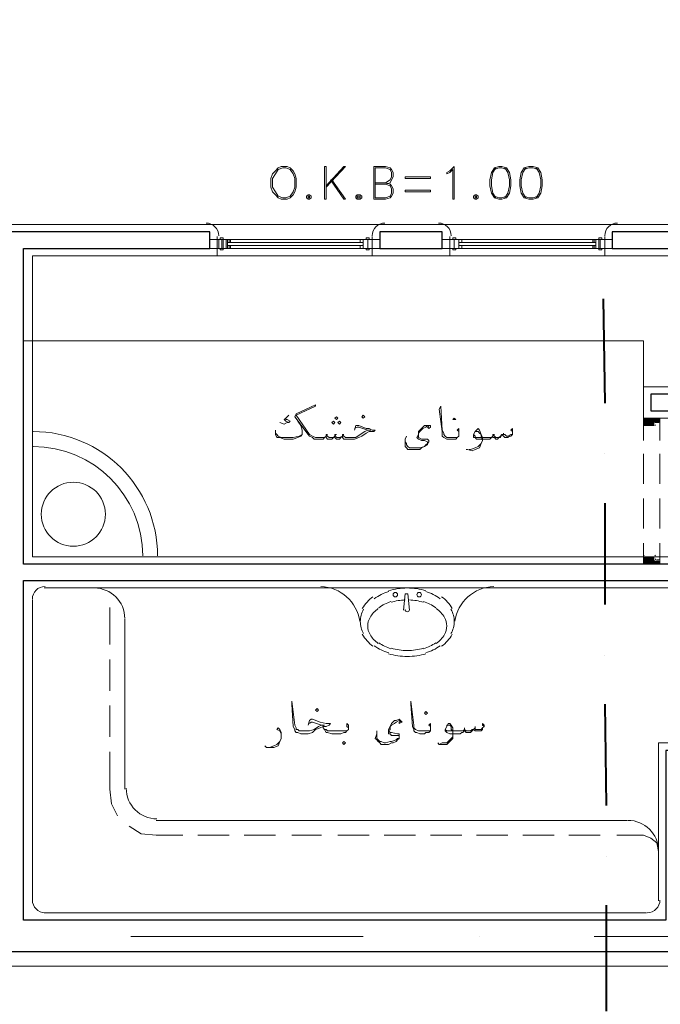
# Model space of a CAD drawing. Header units: metres. Extents: x -35.1 to 33.7, y -25.5 to 18.2.
# Tile 25 of 36: x 7.6 to 11.8, y -19.2 to -12.8. Entities that reach past the tile are written whole.
import ezdxf

# ---------------------------------------------------------------- set-up
doc = ezdxf.new("R2010")
doc.units = ezdxf.units.M
doc.header["$MEASUREMENT"] = 0
for name, color, linetype in [('PDF_ax', 7, 'Continuous'), ('PDF_door', 7, 'Continuous'), ('PDF_furn', 7, 'Continuous'), ('PDF_khatchin', 7, 'Continuous'), ('PDF_Layer5', 7, 'Continuous'), ('PDF_SECTION', 7, 'Continuous'), ('PDF_textt', 7, 'Continuous'), ('PDF_wall', 7, 'Continuous'), ('PDF_WIN', 7, 'Continuous')]:
    doc.layers.add(name, color=color, linetype=linetype)

msp = doc.modelspace()

# ---------------------------------------------------------------- linework, layer by layer
at = {"layer": 'PDF_ax', "lineweight": 9}
for points in [[(8.1554, -14.3244), (9.6579, -14.3244)], [(10.4091, -14.3244), (10.4091, -14.3244)], [(11.1604, -14.3244), (12.6532, -14.3244)], [(8.3384, -18.774), (9.8409, -18.774)], [(10.5921, -18.774), (10.5921, -18.774)], [(11.3337, -18.774), (12.8362, -18.774)]]:
    msp.add_lwpolyline(points, dxfattribs=at)
at = {"layer": 'PDF_door', "lineweight": 18}
for points in [[(11.7575, -15.4416), (11.7575, -15.4223), (11.6516, -15.4223), (11.6516, -15.4705), (11.719, -15.4705), (11.719, -15.4512)], [(11.7286, -15.4512), (11.7479, -15.4512)], [(11.6516, -15.4705), (11.6516, -15.4705)], [(11.7575, -16.3469), (11.7575, -16.3662), (11.6516, -16.3662), (11.6516, -16.318), (11.719, -16.318), (11.719, -16.3373)], [(11.7286, -16.3469), (11.7479, -16.3469)]]:
    msp.add_lwpolyline(points, dxfattribs=at)
at = {"layer": 'PDF_door', "lineweight": 0}
for points in [[(11.6516, -15.4512), (11.6708, -15.4705), (11.719, -15.4223), (11.7479, -15.4512), (11.7575, -15.4416)], [(11.6516, -15.4416), (11.6708, -15.4223), (11.719, -15.4705), (11.6612, -15.4223), (11.6516, -15.4319), (11.6901, -15.4705), (11.7479, -15.4223), (11.6997, -15.4705), (11.6516, -15.4223), (11.7094, -15.4705), (11.719, -15.4512), (11.6901, -15.4223), (11.6516, -15.4608), (11.6612, -15.4705), (11.7094, -15.4223), (11.6516, -15.4705), (11.6997, -15.4223), (11.7286, -15.4512), (11.7094, -15.4223), (11.7383, -15.4512), (11.7575, -15.4319), (11.7479, -15.4223), (11.7575, -15.4223), (11.7286, -15.4512)], [(11.6516, -15.4512), (11.6805, -15.4223), (11.6516, -15.4512)], [(11.6516, -15.4223), (11.6516, -15.4223)], [(11.6516, -15.4416), (11.6805, -15.4705), (11.6516, -15.4416)], [(11.719, -15.4705), (11.6805, -15.4223), (11.719, -15.4608), (11.7094, -15.4705)], [(11.6516, -16.3469), (11.6805, -16.318), (11.6516, -16.3565), (11.6901, -16.318), (11.7479, -16.3662), (11.7286, -16.3469), (11.7575, -16.3662), (11.7479, -16.3662), (11.7575, -16.3565)], [(11.719, -16.3276), (11.7094, -16.318), (11.719, -16.3373), (11.6901, -16.3662), (11.6516, -16.3276), (11.6612, -16.318), (11.7094, -16.3662), (11.6516, -16.318), (11.6997, -16.3662), (11.7286, -16.3469), (11.7094, -16.3662), (11.7383, -16.3469), (11.7575, -16.3565), (11.7479, -16.3469), (11.719, -16.3662), (11.6708, -16.318), (11.6516, -16.3373), (11.6805, -16.3662), (11.6516, -16.3469), (11.6708, -16.3662), (11.719, -16.318), (11.6612, -16.3662), (11.6516, -16.3565)], [(11.7094, -16.318), (11.6516, -16.3662), (11.6997, -16.318), (11.719, -16.3469)], [(11.6516, -16.318), (11.6516, -16.318)], [(11.6805, -16.3662), (11.719, -16.3276), (11.6805, -16.3662)], [(11.7575, -16.3373), (11.7383, -16.3373), (11.7575, -16.3373)], [(11.7575, -16.3469), (11.7575, -16.3469)], [(11.6516, -16.3662), (11.6516, -16.3662)]]:
    msp.add_lwpolyline(points, dxfattribs=at)
for points in [[(11.7286, -15.4223), (11.7575, -15.4416), (11.7383, -15.4223), (11.6805, -15.4705)], [(11.7383, -16.3662), (11.7575, -16.3469), (11.7286, -16.3662), (11.6805, -16.318)]]:
    msp.add_lwpolyline(points, close=True, dxfattribs=at)
at = {"layer": 'PDF_door', "lineweight": 18}
for centre, start, end in [((11.6564, -15.4657), 180.00035, 269.99965), ((11.7238, -15.4657), 270.00035, 359.99965), ((11.7334, -15.4464), 90.00632, 179.99941), ((11.7527, -15.4368), 270.00035, 359.99965), ((11.6564, -16.3132), 90.00632, 179.99941), ((11.7238, -16.3132), 0.00608, 90.00538), ((11.7334, -16.3325), 180.00035, 269.99965), ((11.7527, -16.3421), 0.00035, 89.99965)]:
    msp.add_arc(centre, 0.00482, start, end, dxfattribs=at)
at = {"layer": 'PDF_furn', "lineweight": 18}
for points in [[(11.6516, -15.2201), (11.6516, -14.9215), (7.645, -14.9215)], [(10.1395, -16.6647), (10.1298, -16.5588), (10.1106, -16.5588), (10.101, -16.6647)], [(8.2999, -16.7225), (8.2999, -17.8205)], [(11.5456, -18.0227), (8.5022, -18.0227)]]:
    msp.add_lwpolyline(points, dxfattribs=at)
for points in [[(10.2459, -16.5381, 0.073282), (10.125, -16.5203, 0.073282), (10.0042, -16.5381)], [(9.8425, -16.6583, 0.130158), (9.8216, -16.737, 0.130157), (9.8425, -16.8156)], [(9.9375, -16.6525, 0.106459), (9.8843, -16.7111, 0.130156), (9.8698, -16.7659, 0.130156), (9.8843, -16.8207, 0.106459), (9.9375, -16.8792)], [(10.3125, -16.8792, 0.106459), (10.3657, -16.8207, 0.130157), (10.3803, -16.7659, 0.130157), (10.3657, -16.7111, 0.106459), (10.3125, -16.6525)], [(10.4076, -16.8156, 0.130158), (10.4284, -16.737, 0.130158), (10.4076, -16.6583)], [(10.0209, -16.9094, 0.073259), (10.125, -16.9248, 0.073282), (10.2292, -16.9094)], [(10.0042, -16.9455, 0.073259), (10.125, -16.9633, 0.073282), (10.2459, -16.9455)]]:
    msp.add_lwpolyline(points, format="xyb", dxfattribs=at)
for centre, radius in [((7.9676, -16.0435), 0.2071), ((10.048, -16.5636), 0.0144), ((10.2021, -16.5636), 0.0144)]:
    msp.add_circle(centre, radius, dxfattribs=at)
for centre, radius, start, end in [((7.7076, -16.3132), 0.8042, 360, 90), ((7.7076, -16.3132), 0.7079, 360, 90), ((8.1025, -16.7177), 0.1974, 0.00552, 89.99999), ((9.5568, -16.7755), 0.2649, 8.69017, 87.85219), ((10.0961, -16.8429), 0.313, 106.76512, 126.02964), ((10.1539, -16.8429), 0.313, 53.97036, 73.23488), ((10.6933, -16.7755), 0.2649, 92.15332, 171.31531), ((10.048, -16.7755), 0.2456, 126.02961, 150.33695), ((10.0961, -16.8622), 0.2649, 106.76516, 126.0296), ((10.125, -16.9585), 0.3612, 92.18631, 106.76506), ((10.125, -16.9585), 0.3612, 73.23494, 87.81369), ((10.1539, -16.8622), 0.2649, 53.9704, 73.23484), ((10.2021, -16.7755), 0.2456, 29.66305, 53.97039), ((10.125, -16.6599), 0.0144, 180.00537, 359.99998), ((10.048, -16.6984), 0.2456, 209.66868, 233.97579), ((10.2021, -16.6985), 0.2456, 306.02961, 330.33695), ((10.0961, -16.6407), 0.313, 233.97586, 253.24032), ((10.0961, -16.6599), 0.2649, 233.97597, 253.24024), ((10.1539, -16.6599), 0.2649, 286.76516, 306.0296), ((10.1539, -16.6407), 0.313, 286.76512, 306.02964), ((8.507, -17.8157), 0.1974, 179.99999, 270.00001), ((11.5504, -18.2202), 0.1974, 0.00552, 89.99999)]:
    msp.add_arc(centre, radius, start, end, dxfattribs=at)
at = {"layer": 'PDF_khatchin', "lineweight": 18}
for points in [[(11.6516, -15.4223), (11.6516, -15.5668)], [(11.7575, -15.4223), (11.7575, -15.5668)], [(11.6516, -15.6535), (11.6516, -15.8461)], [(11.7575, -15.6535), (11.7575, -15.8461)], [(11.6516, -15.9424), (11.6516, -16.135)], [(11.7575, -15.9424), (11.7575, -16.135)], [(11.6516, -16.2313), (11.6516, -16.3662)], [(11.7575, -16.2313), (11.7575, -16.3662)], [(8.2036, -16.6455), (8.2036, -16.8863)], [(8.2036, -16.9826), (8.2036, -17.1848)], [(8.2036, -17.2811), (8.2036, -17.4834)], [(8.2036, -17.5797), (8.2036, -17.8205), (8.2132, -17.9168), (8.2518, -17.9938)], [(8.3288, -18.0613), (8.4059, -18.1094), (8.5022, -18.1191), (8.6755, -18.1191)], [(8.9741, -18.1191), (8.7718, -18.1191)], [(9.2727, -18.1191), (9.0704, -18.1191)], [(9.5712, -18.1191), (9.3786, -18.1191)], [(9.8794, -18.1191), (9.6772, -18.1191)], [(10.178, -18.1191), (9.9757, -18.1191)], [(10.4766, -18.1191), (10.2743, -18.1191)], [(10.7751, -18.1191), (10.5729, -18.1191)], [(11.0737, -18.1191), (10.8714, -18.1191)], [(11.3723, -18.1191), (11.17, -18.1191)], [(11.7479, -18.225), (11.7383, -18.1672), (11.6997, -18.1383), (11.6516, -18.1191), (11.4782, -18.1191)]]:
    msp.add_lwpolyline(points, dxfattribs=at)
at = {"layer": 'PDF_Layer5', "lineweight": 13}
for points in [[(18.1623, -3.5663), (26.4451, -3.5663), (26.4451, -3.47), (26.7533, -3.47), (26.7533, -7.9678), (18.9039, -7.9678), (18.9039, -18.9666), (7.5005, -18.9666)], [(4.7845, -14.1703), (8.82, -14.1703), (9.9757, -14.1703), (10.3225, -14.1703), (11.4782, -14.1703), (12.3161, -14.1703)], [(8.8971, -14.3725), (8.8971, -14.2473)], [(9.8987, -14.3725), (9.8987, -14.2473)], [(10.3995, -14.3725), (10.3995, -14.2473)], [(11.4012, -14.3725), (11.4012, -14.2473)], [(12.3161, -15.4223), (11.6516, -15.4223), (11.6516, -15.2201), (12.2006, -15.2201), (12.2006, -14.4496), (12.1042, -14.4496), (12.1042, -14.3725), (7.7028, -14.3725), (7.7028, -16.318), (12.0657, -16.318)], [(7.7798, -16.5203), (12.0657, -16.5203)], [(7.7028, -16.5973), (7.7028, -18.5428)], [(11.9501, -18.4947), (11.9501, -17.5219), (11.7479, -17.5219), (11.7479, -18.5428)], [(7.7798, -18.6199), (11.6708, -18.6199)]]:
    msp.add_lwpolyline(points, dxfattribs=at)
for centre, start, end in [((8.8248, -14.2425), 0.00546, 90), ((9.9806, -14.2425), 90, 180), ((10.3273, -14.2425), 0.00546, 90), ((11.483, -14.2425), 90, 180), ((7.7846, -16.5925), 90, 180), ((7.7846, -18.538), 180, 270), ((11.6757, -18.538), 270, 360)]:
    msp.add_arc(centre, 0.0819, start, end, dxfattribs=at)
at = {"layer": 'PDF_SECTION', "lineweight": 40}
for points in [[(11.3915, -14.6518), (11.4012, -15.326)], [(11.4012, -15.6535), (11.4012, -15.6535)], [(11.4012, -15.9713), (11.4012, -16.6262)], [(11.4012, -16.9537), (11.4012, -16.9537)], [(11.4012, -17.2715), (11.4108, -17.9264)], [(11.4108, -18.2539), (11.4108, -18.2539)], [(11.4108, -18.5717), (11.4108, -19.2555)]]:
    msp.add_lwpolyline(points, dxfattribs=at)
at = {"layer": 'PDF_textt', "lineweight": 20}
for points in [[(9.3112, -13.7946), (9.2919, -13.8043), (9.2727, -13.8235), (9.2534, -13.8428), (9.2438, -13.8717), (9.2438, -13.9295), (9.2534, -13.9584), (9.2727, -13.9776), (9.2919, -13.9969), (9.3112, -14.0065), (9.3497, -14.0065), (9.369, -13.9969), (9.3882, -13.9776), (9.3979, -13.9584), (9.4075, -13.9295), (9.4075, -13.8717), (9.3979, -13.8428), (9.3882, -13.8235), (9.369, -13.8043), (9.3497, -13.7946)], [(9.3208, -13.8043), (9.2919, -13.8139), (9.2727, -13.8428), (9.2534, -13.8717), (9.2534, -13.9295), (9.2727, -13.9584), (9.2919, -13.9873), (9.3208, -13.9969), (9.3401, -13.9969), (9.369, -13.9873), (9.3882, -13.9584), (9.3979, -13.9295), (9.3979, -13.8717), (9.3882, -13.8428), (9.369, -13.8139), (9.3401, -13.8043)], [(9.6001, -14.0065), (9.6001, -13.7946), (9.5905, -13.7946), (9.5905, -14.0065)], [(10.4284, -14.0065), (10.4188, -14.0065), (10.4188, -13.8139), (10.3995, -13.8332), (10.3803, -13.8428), (10.3803, -13.8332), (10.3995, -13.8235), (10.4284, -13.7946)], [(10.7173, -13.7946), (10.6885, -13.8043), (10.6692, -13.8332), (10.6596, -13.8813), (10.6596, -13.9198), (10.6692, -13.968), (10.6885, -13.9969), (10.7173, -14.0065), (10.7366, -14.0065), (10.7655, -13.9969), (10.7848, -13.968), (10.7944, -13.9198), (10.7944, -13.8813), (10.7848, -13.8332), (10.7655, -13.8043), (10.7366, -13.7946)], [(10.91, -13.7946), (10.8811, -13.8043), (10.8618, -13.8332), (10.8522, -13.8813), (10.8522, -13.9198), (10.8618, -13.968), (10.8811, -13.9969), (10.91, -14.0065), (10.9389, -14.0065), (10.9678, -13.9969), (10.987, -13.968), (10.9967, -13.9198), (10.9967, -13.8813), (10.987, -13.8332), (10.9678, -13.8043), (10.9389, -13.7946)], [(10.2743, -13.8717), (10.1106, -13.8717), (10.1106, -13.8621), (10.2743, -13.8621)], [(9.4846, -13.9776), (9.4749, -13.9873), (9.4749, -13.9969), (9.4846, -14.0065), (9.4942, -14.0065), (9.5038, -13.9969), (9.5038, -13.9873), (9.4942, -13.9776)], [(9.4846, -13.9873), (9.4846, -13.9969), (9.4942, -13.9969), (9.4942, -13.9873)], [(9.8024, -13.9776), (9.7928, -13.9873), (9.7928, -13.9969), (9.8024, -14.0065), (9.8216, -14.0065), (9.8313, -13.9969), (9.8313, -13.9873), (9.8216, -13.9776)], [(9.8024, -13.9873), (9.8024, -13.9969), (9.8216, -13.9969), (9.8216, -13.9873)], [(10.2743, -13.9584), (10.1106, -13.9584), (10.1106, -13.9487), (10.2743, -13.9487)], [(10.5632, -13.9776), (10.5536, -13.9873), (10.5536, -13.9969), (10.5632, -14.0065), (10.5729, -14.0065), (10.5825, -13.9969), (10.5825, -13.9873), (10.5729, -13.9776)], [(10.5632, -13.9873), (10.5632, -13.9969), (10.5729, -13.9969), (10.5729, -13.9873)], [(9.8409, -15.4223), (9.8505, -15.4127), (9.8409, -15.4031), (9.8313, -15.4127)], [(9.6483, -15.4608), (9.6579, -15.4512), (9.6483, -15.4416), (9.6387, -15.4512)], [(9.6675, -15.4319), (9.6772, -15.4223), (9.6675, -15.4127), (9.6579, -15.4223)], [(9.6868, -15.4608), (9.6964, -15.4512), (9.6868, -15.4416), (9.6772, -15.4512)], [(10.4284, -15.4319), (10.438, -15.4319), (10.4284, -15.4223), (10.4188, -15.4319)], [(9.5423, -17.3197), (9.552, -17.31), (9.5423, -17.3004), (9.5327, -17.31)], [(10.2454, -17.3389), (10.255, -17.3293), (10.2454, -17.3197), (10.2358, -17.3293)], [(9.7157, -17.5315), (9.7253, -17.5219), (9.7157, -17.5123), (9.7061, -17.5219)]]:
    msp.add_lwpolyline(points, close=True, dxfattribs=at)
for points in [[(9.6001, -13.9295), (9.7253, -13.7946), (9.7157, -13.7946), (9.6001, -13.9198)], [(9.9854, -13.9102), (10.0143, -13.9006), (10.0239, -13.8813), (10.0335, -13.8621), (10.0335, -13.8332), (10.0239, -13.8139), (10.0143, -13.8043), (9.9854, -13.7946), (9.9083, -13.7946), (9.9083, -14.0065), (9.9854, -14.0065), (10.0143, -13.9969), (10.0239, -13.9873), (10.0335, -13.968), (10.0335, -13.9391), (10.0239, -13.9198), (10.0143, -13.9102), (9.9854, -13.9006)], [(9.918, -13.9006), (9.9854, -13.9006), (10.0143, -13.8813), (10.0239, -13.8621), (10.0239, -13.8332), (10.0143, -13.8139), (9.9854, -13.8043), (9.918, -13.8043), (9.918, -13.9969), (9.9854, -13.9969), (10.0143, -13.9873), (10.0239, -13.968), (10.0239, -13.9391), (10.0143, -13.9198), (9.9854, -13.9102), (9.918, -13.9102)], [(10.6981, -13.8043), (10.6788, -13.8332), (10.6692, -13.8813), (10.6692, -13.9198), (10.6788, -13.968), (10.6981, -13.9969)], [(10.7655, -13.8139), (10.7366, -13.8043), (10.7173, -13.8043), (10.6885, -13.8139)], [(10.7559, -13.9969), (10.7751, -13.968), (10.7848, -13.9198), (10.7848, -13.8813), (10.7751, -13.8332), (10.7559, -13.8043)], [(10.8907, -13.8043), (10.8714, -13.8332), (10.8618, -13.8813), (10.8618, -13.9198), (10.8714, -13.968), (10.8907, -13.9969)], [(10.9678, -13.8139), (10.9389, -13.8043), (10.91, -13.8043), (10.8811, -13.8139)], [(10.9581, -13.9969), (10.9774, -13.968), (10.987, -13.9198), (10.987, -13.8813), (10.9774, -13.8332), (10.9581, -13.8043)], [(9.629, -13.8813), (9.7157, -14.0065), (9.7253, -14.0065), (9.6387, -13.8813)], [(10.6885, -13.9873), (10.7173, -13.9969), (10.7366, -13.9969), (10.7655, -13.9873)], [(10.8811, -13.9873), (10.91, -13.9969), (10.9389, -13.9969), (10.9678, -13.9873)], [(9.7831, -15.4994), (9.7928, -15.4705), (9.8024, -15.4705), (9.812, -15.4705), (9.8602, -15.4897), (9.8794, -15.4897), (9.8987, -15.4994), (9.918, -15.4994), (9.9083, -15.509), (9.8987, -15.509), (9.8794, -15.509), (9.8602, -15.5186), (9.8313, -15.5379), (9.812, -15.5475), (9.7831, -15.5572), (9.7446, -15.5572), (9.735, -15.5572), (9.7157, -15.5572), (9.7061, -15.5475), (9.7061, -15.5379), (9.6964, -15.5475), (9.6868, -15.5572), (9.6772, -15.5572), (9.6675, -15.5572), (9.6579, -15.5475), (9.6579, -15.5379), (9.6483, -15.5475), (9.6387, -15.5572), (9.629, -15.5572), (9.6194, -15.5572), (9.6098, -15.5572), (9.6001, -15.5475), (9.6001, -15.5379), (9.5905, -15.5475), (9.5809, -15.5572), (9.5712, -15.5572), (9.5616, -15.5572), (9.552, -15.5572), (9.5231, -15.5572), (9.5134, -15.5475), (9.4942, -15.5379), (9.4846, -15.5283), (9.3979, -15.4127), (9.4075, -15.3934), (9.5327, -15.3356), (9.5327, -15.3453), (9.4075, -15.4031), (9.4942, -15.5283), (9.5134, -15.5379), (9.5327, -15.5475), (9.552, -15.5475), (9.5616, -15.5475), (9.5712, -15.5475), (9.5905, -15.5475), (9.6001, -15.5379), (9.6001, -15.5283), (9.6098, -15.5379), (9.6194, -15.5475), (9.629, -15.5475), (9.6483, -15.5475), (9.6579, -15.5379), (9.6579, -15.5283), (9.6675, -15.5475), (9.6772, -15.5475), (9.6868, -15.5475), (9.7061, -15.5379), (9.7061, -15.5283), (9.7157, -15.5379), (9.7253, -15.5475), (9.735, -15.5475), (9.7446, -15.5475), (9.7639, -15.5475), (9.7928, -15.5475), (9.8216, -15.5283), (9.8505, -15.509), (9.8698, -15.4994), (9.8891, -15.4994), (9.8698, -15.4994), (9.812, -15.4801), (9.8024, -15.4801), (9.7831, -15.4897)], [(9.3593, -15.4031), (9.3497, -15.4127), (9.3401, -15.4223), (9.3305, -15.4319), (9.3401, -15.4416), (9.3593, -15.4512), (9.3497, -15.4512), (9.3305, -15.4608), (9.3016, -15.4512)], [(10.4573, -15.5283), (10.4573, -15.5186), (10.4573, -15.509), (10.4477, -15.4994), (10.4573, -15.4897), (10.4573, -15.4994), (10.4573, -15.509), (10.4573, -15.5186), (10.4573, -15.5283), (10.4573, -15.5379), (10.4477, -15.5475), (10.438, -15.5572), (10.4188, -15.5572), (10.3899, -15.5572), (10.3803, -15.5572), (10.361, -15.5475), (10.3514, -15.5379), (10.3514, -15.5283), (10.3514, -15.509), (10.3321, -15.3645), (10.3417, -15.3453), (10.3514, -15.4994), (10.361, -15.5186), (10.361, -15.5283), (10.3706, -15.5379), (10.3803, -15.5475), (10.3899, -15.5475), (10.4188, -15.5475), (10.4477, -15.5475), (10.4573, -15.5379)], [(9.4171, -15.4416), (9.4364, -15.4705), (9.446, -15.4994), (9.446, -15.509), (9.446, -15.5186), (9.446, -15.5283), (9.4364, -15.5379), (9.4171, -15.5475), (9.3882, -15.5572), (9.3497, -15.5572), (9.3305, -15.5572), (9.3016, -15.5475), (9.2823, -15.5475), (9.2727, -15.5283), (9.2727, -15.5186), (9.2727, -15.509), (9.2727, -15.4994)], [(9.3401, -15.4223), (9.3401, -15.4319), (9.3497, -15.4319), (9.369, -15.4416), (9.3593, -15.4512)], [(9.446, -15.5283), (9.4268, -15.5379), (9.3882, -15.5475), (9.3497, -15.5475), (9.3305, -15.5475), (9.3112, -15.5475), (9.2919, -15.5379), (9.2823, -15.5283), (9.2727, -15.5186), (9.2727, -15.509)], [(9.6098, -15.5283), (9.6001, -15.5283)], [(9.6675, -15.5283), (9.6579, -15.5283)], [(9.7157, -15.5283), (9.7061, -15.5283)], [(10.255, -15.4801), (10.2647, -15.4897), (10.2743, -15.4801), (10.2743, -15.4705), (10.2647, -15.4705), (10.255, -15.4705), (10.2358, -15.4705), (10.2262, -15.4801), (10.2165, -15.4897), (10.1973, -15.509), (10.1973, -15.5283), (10.1876, -15.5475), (10.1973, -15.5572), (10.2165, -15.5668), (10.2358, -15.5668), (10.255, -15.5764), (10.255, -15.586), (10.255, -15.5957), (10.2358, -15.6053), (10.2069, -15.6149), (10.1973, -15.6149), (10.1684, -15.6149), (10.1587, -15.6149), (10.1395, -15.6149), (10.1298, -15.6053), (10.1202, -15.5957), (10.1202, -15.586), (10.1106, -15.5764), (10.1106, -15.5572)], [(10.2647, -15.4801), (10.255, -15.4705), (10.2454, -15.4801), (10.2262, -15.4897), (10.2069, -15.509), (10.1973, -15.5186), (10.1973, -15.5283), (10.1973, -15.5475), (10.2165, -15.5572), (10.2454, -15.5572), (10.255, -15.5572), (10.2647, -15.5668), (10.2647, -15.5764), (10.255, -15.586), (10.2454, -15.5957), (10.2358, -15.6053), (10.2165, -15.6149), (10.2069, -15.6246), (10.1973, -15.6246), (10.1684, -15.6246), (10.1587, -15.6246), (10.1395, -15.6246), (10.1298, -15.6246), (10.1202, -15.6149), (10.1106, -15.6053), (10.1106, -15.586), (10.1106, -15.5572), (10.1202, -15.5379)], [(10.804, -15.509), (10.7944, -15.4994), (10.804, -15.4897), (10.804, -15.509), (10.804, -15.5283), (10.7944, -15.5379), (10.7848, -15.5379), (10.7751, -15.5475), (10.7655, -15.5475), (10.7559, -15.5475), (10.7462, -15.5379), (10.7366, -15.5283), (10.727, -15.5475), (10.7173, -15.5475), (10.7077, -15.5572), (10.6981, -15.5572), (10.6885, -15.5475), (10.6788, -15.5475), (10.6788, -15.5379), (10.6692, -15.5475), (10.6596, -15.5572), (10.6499, -15.5572), (10.6307, -15.5572), (10.5825, -15.5572), (10.5729, -15.5572), (10.5632, -15.5475), (10.5536, -15.5475), (10.5536, -15.5379), (10.5536, -15.5283), (10.5632, -15.509), (10.5729, -15.4994), (10.5825, -15.4897), (10.5921, -15.4994), (10.6018, -15.5283), (10.6114, -15.5475), (10.6114, -15.5668), (10.6018, -15.586), (10.5921, -15.6149), (10.5632, -15.6246), (10.544, -15.6342), (10.5151, -15.6246), (10.5055, -15.6246)], [(10.5632, -15.509), (10.5729, -15.509), (10.5825, -15.509), (10.5921, -15.5186), (10.6018, -15.5283), (10.6018, -15.5379), (10.6114, -15.5668), (10.6018, -15.586), (10.5825, -15.6053), (10.5632, -15.6149), (10.5344, -15.6246), (10.5247, -15.6246)], [(10.5536, -15.5283), (10.5632, -15.5379), (10.5632, -15.5475), (10.5729, -15.5475), (10.6307, -15.5475), (10.6499, -15.5475), (10.6692, -15.5475), (10.6788, -15.5379), (10.6788, -15.5283), (10.6885, -15.5379), (10.6981, -15.5475), (10.7173, -15.5475), (10.727, -15.5379), (10.7366, -15.5283), (10.7462, -15.5283), (10.7559, -15.5283), (10.7655, -15.5379), (10.7751, -15.5379), (10.7944, -15.5283), (10.804, -15.5283)], [(10.6885, -15.5283), (10.6788, -15.5283)], [(10.7462, -15.5186), (10.7462, -15.5283)], [(9.4846, -17.4063), (9.4942, -17.3774), (9.5038, -17.3678), (9.5134, -17.3678), (9.5616, -17.3871), (9.6001, -17.3967), (9.629, -17.3967), (9.6194, -17.4063), (9.6001, -17.416), (9.5809, -17.416), (9.5616, -17.4256), (9.5327, -17.4352), (9.5134, -17.4545), (9.4846, -17.4641), (9.4364, -17.4641), (9.4171, -17.4545), (9.4075, -17.4545), (9.3979, -17.4449), (9.3979, -17.4352), (9.3882, -17.416), (9.3786, -17.2715), (9.3786, -17.2522), (9.3979, -17.4063), (9.4075, -17.4256), (9.4075, -17.4352), (9.4171, -17.4352), (9.4268, -17.4449), (9.4364, -17.4449), (9.4749, -17.4449), (9.4942, -17.4449), (9.5231, -17.4352), (9.552, -17.416), (9.5712, -17.4063), (9.5905, -17.4063), (9.5712, -17.4063), (9.5134, -17.3871), (9.5038, -17.3871), (9.4942, -17.3967)], [(10.2743, -17.4352), (10.2743, -17.4256), (10.2743, -17.416), (10.2647, -17.4063), (10.2743, -17.3967), (10.2743, -17.4063), (10.2743, -17.416), (10.2743, -17.4256), (10.2743, -17.4352), (10.2743, -17.4449), (10.2647, -17.4545), (10.2454, -17.4545), (10.2358, -17.4641), (10.2069, -17.4641), (10.1876, -17.4545), (10.178, -17.4545), (10.1684, -17.4449), (10.1684, -17.4352), (10.1587, -17.416), (10.1491, -17.2715), (10.1491, -17.2522), (10.1684, -17.4063), (10.1684, -17.4256), (10.178, -17.4352), (10.1973, -17.4449), (10.2069, -17.4449), (10.2358, -17.4449), (10.2647, -17.4449), (10.2743, -17.4449)], [(10.0817, -17.3871), (10.0721, -17.3774), (10.0528, -17.3871), (10.0432, -17.3967), (10.0239, -17.4063), (10.0143, -17.416), (10.0143, -17.4352), (10.0046, -17.4449), (10.0143, -17.4545), (10.0239, -17.4545), (10.0624, -17.4641), (10.0721, -17.4641), (10.0721, -17.4738), (10.0721, -17.4834), (10.0721, -17.493), (10.0624, -17.5027), (10.0528, -17.5123), (10.0335, -17.5219), (10.0239, -17.5219), (10.0046, -17.5315), (9.9854, -17.5315), (9.9757, -17.5315), (9.9565, -17.5315), (9.9469, -17.5219), (9.9372, -17.5123), (9.9276, -17.5027), (9.918, -17.493), (9.9276, -17.4641), (9.9276, -17.4449)], [(10.0721, -17.3871), (10.0721, -17.3967), (10.0913, -17.3871), (10.0817, -17.3774), (10.0721, -17.3678), (10.0528, -17.3774), (10.0432, -17.3774), (10.0239, -17.3967), (10.0143, -17.416), (10.0046, -17.4352), (10.0046, -17.4449), (10.0046, -17.4545), (10.0046, -17.4641), (10.0143, -17.4641), (10.0239, -17.4738), (10.0528, -17.4738), (10.0624, -17.4738), (10.0721, -17.4738), (10.0721, -17.4834), (10.0721, -17.493), (10.0624, -17.493), (10.0528, -17.5027), (10.0239, -17.5123), (10.0143, -17.5123), (9.9854, -17.5219), (9.9757, -17.5219), (9.9565, -17.5123), (9.9469, -17.5123), (9.9372, -17.5027), (9.9276, -17.493), (9.9276, -17.4834), (9.9276, -17.4641)], [(9.3112, -17.4738), (9.3112, -17.4641), (9.3016, -17.4449), (9.2823, -17.4352), (9.2919, -17.4256), (9.3016, -17.4352), (9.3112, -17.4545), (9.3112, -17.4738), (9.3112, -17.493), (9.3016, -17.5123), (9.2919, -17.5412), (9.263, -17.5508), (9.2438, -17.5508), (9.2149, -17.5508), (9.2052, -17.5412)], [(9.7446, -17.4352), (9.7446, -17.4256), (9.735, -17.416), (9.735, -17.4063), (9.735, -17.3967), (9.7446, -17.4063), (9.7446, -17.416), (9.7446, -17.4256), (9.7446, -17.4352), (9.735, -17.4449), (9.7253, -17.4545), (9.7157, -17.4545), (9.6964, -17.4641), (9.6772, -17.4641), (9.6387, -17.4641), (9.6098, -17.4545), (9.6001, -17.4545), (9.5905, -17.4352), (9.5809, -17.4256), (9.5809, -17.4063)], [(9.5809, -17.4256), (9.5905, -17.4352), (9.6001, -17.4352), (9.6098, -17.4449), (9.6579, -17.4449), (9.6772, -17.4449), (9.7061, -17.4449), (9.7253, -17.4449), (9.735, -17.4449)], [(10.621, -17.416), (10.6114, -17.4063), (10.6114, -17.3967), (10.621, -17.4063), (10.621, -17.416), (10.6114, -17.4256), (10.6114, -17.4352), (10.6018, -17.4449), (10.5921, -17.4449), (10.5825, -17.4449), (10.5632, -17.4449), (10.5536, -17.4352), (10.544, -17.4449), (10.5344, -17.4545), (10.5247, -17.4545), (10.5151, -17.4545), (10.5055, -17.4545), (10.4958, -17.4449), (10.4958, -17.4352), (10.4862, -17.4545), (10.4766, -17.4545), (10.4669, -17.4641), (10.4477, -17.4641), (10.3995, -17.4641), (10.3803, -17.4545), (10.3706, -17.4449), (10.3706, -17.4352), (10.3803, -17.416), (10.3899, -17.3967), (10.3995, -17.3967), (10.4091, -17.4063), (10.4188, -17.4256), (10.4188, -17.4545), (10.4188, -17.4738), (10.4188, -17.493), (10.3995, -17.5123), (10.3803, -17.5315), (10.361, -17.5315), (10.3321, -17.5315), (10.3225, -17.5219)], [(10.3803, -17.416), (10.3803, -17.4063), (10.3899, -17.4063), (10.3995, -17.4063), (10.4091, -17.416), (10.4091, -17.4352), (10.4188, -17.4449), (10.4188, -17.4738), (10.4188, -17.4834), (10.3995, -17.5027), (10.3803, -17.5219), (10.3514, -17.5219), (10.3321, -17.5315)], [(10.3706, -17.4352), (10.3803, -17.4449), (10.3899, -17.4449), (10.4477, -17.4449), (10.4669, -17.4449), (10.4862, -17.4449), (10.4958, -17.4352), (10.5055, -17.4449), (10.5151, -17.4449), (10.5344, -17.4449), (10.544, -17.4352), (10.5536, -17.4352), (10.5632, -17.4256), (10.5632, -17.4352), (10.5729, -17.4352), (10.5921, -17.4352), (10.6018, -17.4352), (10.6114, -17.4256)], [(10.4958, -17.4256), (10.4958, -17.4352)], [(10.5632, -17.416), (10.5632, -17.4256)], [(9.2245, -17.5508), (9.2341, -17.5508), (9.263, -17.5412), (9.2823, -17.5315), (9.3016, -17.5123), (9.3112, -17.493)]]:
    msp.add_lwpolyline(points, dxfattribs=at)
at = {"layer": 'PDF_wall', "lineweight": 30}
msp.add_lwpolyline([(12.1042, -18.668), (11.902, -18.668), (11.902, -17.5701), (11.796, -17.5701), (11.796, -18.668), (7.645, -18.668), (7.645, -16.4721), (12.1042, -16.4721), (12.1042, -16.3662), (7.645, -16.3662), (7.645, -14.3244), (8.8489, -14.3244), (8.8489, -14.2184), (6.3544, -14.2184), (6.3544, -14.3244), (7.5487, -14.3244), (7.5487, -18.8703), (12.1042, -18.8703)], dxfattribs=at)
for points in [[(9.9469, -14.2184), (9.9469, -14.3244), (10.3514, -14.3244), (10.3514, -14.2184)], [(11.4493, -14.2184), (11.4493, -14.3244), (12.1524, -14.3244), (12.1524, -14.2184)], [(11.6997, -15.3742), (12.345, -15.3742), (12.345, -14.3918), (12.2487, -14.3918), (12.2487, -15.2682), (11.6997, -15.2682)]]:
    msp.add_lwpolyline(points, close=True, dxfattribs=at)
at = {"layer": 'PDF_WIN', "lineweight": 18}
for points in [[(8.9356, -14.2569), (8.9356, -14.2666), (8.9163, -14.2666), (8.9163, -14.2569)], [(9.8602, -14.2569), (9.8602, -14.2666), (9.8794, -14.2666), (9.8794, -14.2569)], [(10.438, -14.2569), (10.438, -14.2666), (10.4188, -14.2666), (10.4188, -14.2569)], [(11.3626, -14.2569), (11.3626, -14.2666), (11.3819, -14.2666), (11.3819, -14.2569)], [(8.8971, -14.2666), (8.8489, -14.2666), (8.8489, -14.3244), (8.8971, -14.3244)], [(8.8971, -14.2666), (8.8971, -14.3244), (8.9259, -14.3244), (8.9259, -14.2666)], [(8.9259, -14.3244), (8.9259, -14.2666), (8.9067, -14.2666), (8.9067, -14.3244)], [(8.9837, -14.2858), (8.9645, -14.2858), (8.9645, -14.2666), (8.9645, -14.3244), (8.9259, -14.3244), (8.9259, -14.2666), (8.9645, -14.2666), (8.9837, -14.2666)], [(8.9356, -14.2666), (8.9548, -14.2666), (8.9548, -14.3244), (8.9356, -14.3244)], [(8.9741, -14.2666), (8.9741, -14.2858), (8.9645, -14.2858), (8.9645, -14.2666)], [(8.9741, -14.3244), (8.9741, -14.3051), (8.9645, -14.3051), (8.9645, -14.3244)], [(8.9837, -14.3051), (8.9837, -14.3244), (8.9645, -14.3244), (8.9645, -14.3051)], [(9.8409, -14.2666), (9.8216, -14.2666), (9.8216, -14.2858), (9.8409, -14.2858)], [(9.8216, -14.2858), (9.8216, -14.2666), (9.8409, -14.2666), (9.8409, -14.2858)], [(9.8409, -14.3244), (9.8216, -14.3244), (9.8216, -14.3051), (9.8409, -14.3051)], [(9.8216, -14.3051), (9.8216, -14.3244), (9.8409, -14.3244), (9.8409, -14.3051)], [(9.8698, -14.3244), (9.8409, -14.3244), (9.8409, -14.2666), (9.8698, -14.2666), (9.8987, -14.2666), (9.8987, -14.3244), (9.8698, -14.3244), (9.8698, -14.2666)], [(9.8409, -14.2666), (9.8409, -14.3244), (9.8698, -14.3244), (9.8698, -14.2666)], [(9.8987, -14.2666), (9.8987, -14.3244), (9.8698, -14.3244), (9.8698, -14.2666)], [(9.9469, -14.2666), (9.8987, -14.2666), (9.8987, -14.3244), (9.9469, -14.3244)], [(10.3995, -14.2666), (10.3514, -14.2666), (10.3514, -14.3244), (10.3995, -14.3244)], [(10.4284, -14.3244), (10.3995, -14.3244), (10.3995, -14.2666), (10.4284, -14.2666), (10.4573, -14.2666), (10.4573, -14.3244), (10.4284, -14.3244), (10.4284, -14.2666)], [(10.3995, -14.2666), (10.3995, -14.3244), (10.4284, -14.3244), (10.4284, -14.2666)], [(10.4766, -14.2858), (10.4573, -14.2858), (10.4573, -14.2666), (10.4573, -14.3244), (10.4284, -14.3244), (10.4284, -14.2666), (10.4573, -14.2666), (10.4766, -14.2666)], [(10.4766, -14.2666), (10.4766, -14.2858), (10.4573, -14.2858), (10.4573, -14.2666)], [(10.4766, -14.3244), (10.4766, -14.3051), (10.4573, -14.3051), (10.4573, -14.3244)], [(10.4766, -14.3051), (10.4766, -14.3244), (10.4573, -14.3244), (10.4573, -14.3051)], [(11.3337, -14.2666), (11.3241, -14.2666), (11.3241, -14.2858), (11.3337, -14.2858)], [(11.3241, -14.2858), (11.3241, -14.2666), (11.3434, -14.2666), (11.3434, -14.2858)], [(11.3337, -14.3244), (11.3241, -14.3244), (11.3241, -14.3051), (11.3337, -14.3051)], [(11.3241, -14.3051), (11.3241, -14.3244), (11.3434, -14.3244), (11.3434, -14.3051)], [(11.3626, -14.3244), (11.3626, -14.2666), (11.3434, -14.2666), (11.3434, -14.3244)], [(11.3434, -14.2666), (11.3434, -14.3244), (11.3723, -14.3244), (11.3723, -14.2666)], [(11.3723, -14.2666), (11.4012, -14.2666), (11.4012, -14.3244), (11.3723, -14.3244)], [(11.4493, -14.2666), (11.4012, -14.2666), (11.4012, -14.3244), (11.4493, -14.3244)], [(8.9356, -14.3244), (8.9356, -14.334), (8.9163, -14.334), (8.9163, -14.3244)], [(9.8602, -14.3244), (9.8602, -14.334), (9.8794, -14.334), (9.8794, -14.3244), (9.8698, -14.3244)], [(10.438, -14.3244), (10.438, -14.334), (10.4188, -14.334), (10.4188, -14.3244)]]:
    msp.add_lwpolyline(points, close=True, dxfattribs=at)
for points in [[(9.8216, -14.2666), (8.9837, -14.2666)], [(9.8216, -14.2858), (8.9837, -14.2858)], [(9.8216, -14.3051), (8.9837, -14.3051)], [(11.3241, -14.2666), (10.4766, -14.2666)], [(11.3241, -14.2858), (10.4766, -14.2858)], [(11.3241, -14.3051), (10.4766, -14.3051)], [(11.3626, -14.3244), (11.3626, -14.334), (11.3819, -14.334), (11.3819, -14.3244), (11.3723, -14.3244), (11.3723, -14.2666), (11.4012, -14.2666), (11.4012, -14.3244), (11.3723, -14.3244)], [(9.8216, -14.3244), (8.9837, -14.3244)], [(11.3241, -14.3244), (10.4766, -14.3244)], [(11.7479, -18.225), (11.7479, -18.225)]]:
    msp.add_lwpolyline(points, dxfattribs=at)

doc.saveas('drawing.dxf')
